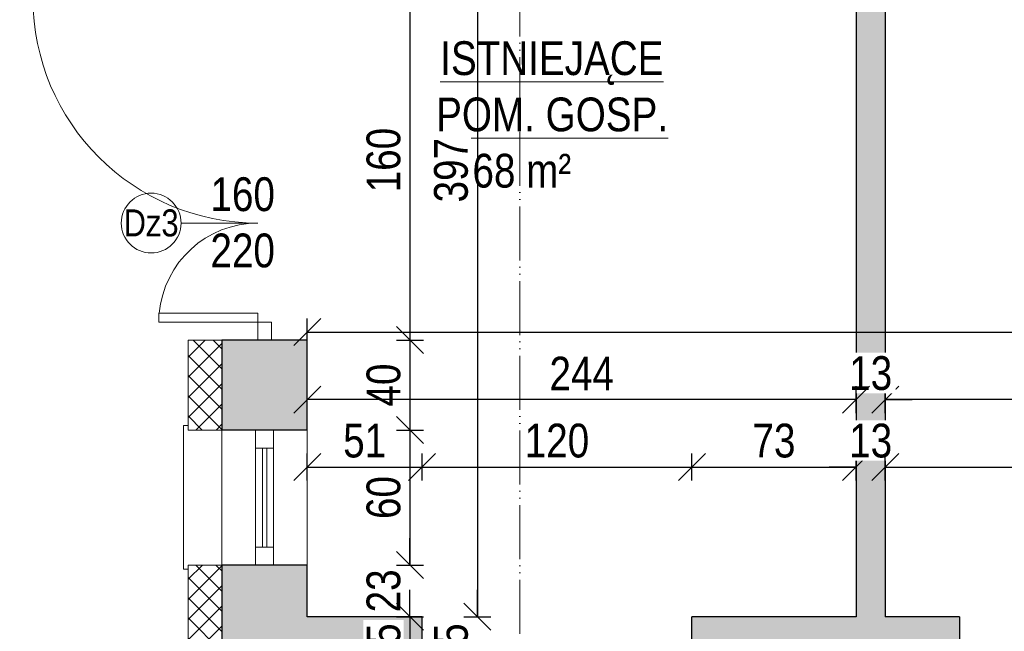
# Model space of a CAD drawing. Header units: millimetres. Extents: x 17147 to 52214, y -18116 to -4632.
# Tile 110 of 186: x 34220 to 34657, y -8479 to -8207. Entities that reach past the tile are written whole.
import ezdxf

# ---------------------------------------------------------------- set-up
doc = ezdxf.new("R2010")
doc.units = ezdxf.units.MM
doc.linetypes.add('ACAD_ISO05W100', pattern=[33, 24, -3, 0, -3, 0, -3])
doc.layers.get('Defpoints').update_dxf_attribs({"color": 6})
for name, color, linetype, lineweight in [('A-ciekie', 161, 'Continuous', 9), ('A-DRZ', 154, 'Continuous', 0), ('A-opis', 130, 'Continuous', 9), ('A-sciana_murowana', 8, 'Continuous', 30), ('A-wymiar', 177, 'Continuous', 0), ('A_DRZWI-OKNA', 4, 'Continuous', 13), ('A_SCIANA_ISTN', 253, 'Continuous', 25)]:
    doc.layers.add(name, color=color, linetype=linetype, lineweight=lineweight)
for name, color, linetype, lineweight, true_color in [('A-izolacja', 7, 'Continuous', 9, 0x4775ff), ('A_CIENKA_WARSTWY', 7, 'Continuous', 15, 0x3a3a92), ('S_KRESKOWANIE_SC_ISTN', 7, 'Continuous', 0, 0x878787)]:
    doc.layers.add(name, color=color, linetype=linetype, lineweight=lineweight, true_color=true_color)
doc.styles.add('wymiary', font='ARIALN.TTF')
doc.dimstyles.new('anka', dxfattribs={"dimtxt": 15, "dimasz": 12, "dimexe": 6, "dimexo": 0.0625, "dimgap": 4, "dimtad": 1, "dimdec": 0, "dimzin": 0, "dimdsep": 46, "dimtxsty": 'wymiary', "dimblk": 'OBLIQUE', "dimcen": 0.09, "dimclrt": 7, "dimadec": 0, "dimazin": 0, "dimtfac": 1, "dimtdec": 0, "dimtix": 1, "dimtofl": 0, "dimtmove": 0, "dimatfit": 3, "dimldrblk": 'OBLIQUE', "dimfxl": 6, "dimfxlon": 1, "dimtfill": 1, "dimtolj": 1, "dimtzin": 0, "dimarcsym": 0})
pattern_1 = [(45, (-27.632, -4.99), (-4.4901281, 4.4901281), []), (135, (-27.632, -4.99), (-4.4901281, -4.4901281), [])]

# ---------------------------------------------------------------- blocks, each defined once
blk = doc.blocks.new('*U21')
at = {"layer": 'A_DRZWI-OKNA'}
for points in [[(-38, 60), (0, 60), (0, 0), (-38, 0)], [(-23, 60), (-15, 60), (-15, 0), (-23, 0)]]:
    blk.add_lwpolyline(points, close=True, dxfattribs=at)
for points in [[(-15, 52), (-23, 52)], [(-20, 52), (-20, 8)], [(-18, 52), (-18, 8)], [(-15, 8), (-23, 8)]]:
    blk.add_lwpolyline(points, dxfattribs=at)
blk = doc.blocks.new('_OBLIQUE')
at = {"color": 0, "linetype": 'ByBlock'}
blk.add_line((-0.5, -0.5), (0.5, 0.5), dxfattribs=at)
blk = doc.blocks.new('*D289')
at = {"layer": 'A-wymiar', "color": 0, "lineweight": -2, "transparency": 16777216}
for p, q in [((34387.14, -8189.45), (34399.14, -8189.45)), ((34393.14, -8189.45), (34393.14, -8349.45)), ((34387.14, -8349.45), (34399.14, -8349.45))]:
    blk.add_line(p, q, dxfattribs=at)
at = {"layer": 'Defpoints', "color": 0, "transparency": 16777216}
for p in [(34347.54, -8189.45), (34347.54, -8349.45), (34393.14, -8349.45)]:
    blk.add_point(p, dxfattribs=at)
at = {"layer": 'A-wymiar', "color": 0, "lineweight": -2, "transparency": 16777216, "xscale": 12, "yscale": 12, "zscale": 12}
for p, rotation in [((34393.14, -8189.45), 90), ((34393.14, -8349.45), 270)]:
    blk.add_blockref('_OBLIQUE', p, dxfattribs=dict(at, rotation=rotation))
at = {"layer": 'A-wymiar', "color": 7, "transparency": 16777216, "insert": (34381.48, -8269.45), "char_height": 15, "attachment_point": 5, "rotation": 90, "style": 'wymiary', "bg_fill": 3, "box_fill_scale": 1.1, "bg_fill_color": 256, "bg_fill_true_color": 13158600, "bg_fill_transparency": 0}
blk.add_mtext('\\A1;160', dxfattribs=at)
blk = doc.blocks.new('*D290')
at = {"layer": 'A-wymiar', "color": 0, "lineweight": -2, "transparency": 16777216}
for p, q in [((34387.14, -8349.45), (34399.14, -8349.45)), ((34393.14, -8349.45), (34393.14, -8389.45)), ((34387.14, -8389.45), (34399.14, -8389.45))]:
    blk.add_line(p, q, dxfattribs=at)
at = {"layer": 'Defpoints', "color": 0, "transparency": 16777216}
for p in [(34347.54, -8349.45), (34347.54, -8389.45), (34393.14, -8389.45)]:
    blk.add_point(p, dxfattribs=at)
at = {"layer": 'A-wymiar', "color": 0, "lineweight": -2, "transparency": 16777216, "xscale": 12, "yscale": 12, "zscale": 12}
for p, rotation in [((34393.14, -8349.45), 90), ((34393.14, -8389.45), 270)]:
    blk.add_blockref('_OBLIQUE', p, dxfattribs=dict(at, rotation=rotation))
at = {"layer": 'A-wymiar', "color": 7, "transparency": 16777216, "insert": (34381.48, -8369.45), "char_height": 15, "attachment_point": 5, "rotation": 90, "style": 'wymiary', "bg_fill": 3, "box_fill_scale": 1.1, "bg_fill_color": 256, "bg_fill_true_color": 13158600, "bg_fill_transparency": 0}
blk.add_mtext('\\A1;40', dxfattribs=at)
blk = doc.blocks.new('*D291')
at = {"layer": 'A-wymiar', "color": 0, "lineweight": -2, "transparency": 16777216}
for p, q in [((34387.14, -8389.45), (34399.14, -8389.45)), ((34393.14, -8389.45), (34393.14, -8449.45)), ((34387.14, -8449.45), (34399.14, -8449.45))]:
    blk.add_line(p, q, dxfattribs=at)
at = {"layer": 'Defpoints', "color": 0, "transparency": 16777216}
for p in [(34347.54, -8389.45), (34347.54, -8449.45), (34393.14, -8449.45)]:
    blk.add_point(p, dxfattribs=at)
at = {"layer": 'A-wymiar', "color": 0, "lineweight": -2, "transparency": 16777216, "xscale": 12, "yscale": 12, "zscale": 12}
for p, rotation in [((34393.14, -8389.45), 90), ((34393.14, -8449.45), 270)]:
    blk.add_blockref('_OBLIQUE', p, dxfattribs=dict(at, rotation=rotation))
at = {"layer": 'A-wymiar', "color": 7, "transparency": 16777216, "insert": (34381.48, -8419.45), "char_height": 15, "attachment_point": 5, "rotation": 90, "style": 'wymiary', "bg_fill": 3, "box_fill_scale": 1.1, "bg_fill_color": 256, "bg_fill_true_color": 13158600, "bg_fill_transparency": 0}
blk.add_mtext('\\A1;60', dxfattribs=at)
blk = doc.blocks.new('*D292')
at = {"layer": 'A-wymiar', "color": 0, "lineweight": -2, "transparency": 16777216}
for p, q in [((34393.14, -8449.45), (34393.14, -8437.45)), ((34387.14, -8449.45), (34399.14, -8449.45)), ((34387.14, -8472.45), (34399.14, -8472.45)), ((34393.14, -8472.45), (34393.14, -8484.45))]:
    blk.add_line(p, q, dxfattribs=at)
at = {"layer": 'Defpoints', "color": 0, "transparency": 16777216}
for p in [(34347.54, -8449.45), (34347.54, -8472.45), (34393.14, -8472.45)]:
    blk.add_point(p, dxfattribs=at)
at = {"layer": 'A-wymiar', "color": 0, "lineweight": -2, "transparency": 16777216, "xscale": 12, "yscale": 12, "zscale": 12}
for p, rotation in [((34393.14, -8449.45), 270), ((34393.14, -8472.45), 90)]:
    blk.add_blockref('_OBLIQUE', p, dxfattribs=dict(at, rotation=rotation))
at = {"layer": 'A-wymiar', "color": 7, "transparency": 16777216, "insert": (34381.48, -8460.95), "char_height": 15, "attachment_point": 5, "rotation": 90, "style": 'wymiary', "bg_fill": 3, "box_fill_scale": 1.1, "bg_fill_color": 256, "bg_fill_true_color": 13158600, "bg_fill_transparency": 0}
blk.add_mtext('\\A1;23', dxfattribs=at)
blk = doc.blocks.new('*D293')
at = {"layer": 'A-wymiar', "color": 0, "lineweight": -2, "transparency": 16777216}
for p, q in [((34393.14, -8472.45), (34393.14, -8460.45)), ((34387.14, -8472.45), (34399.14, -8472.45)), ((34398.48, -8497.45), (34387.14, -8497.45)), ((34393.14, -8497.45), (34393.14, -8509.45))]:
    blk.add_line(p, q, dxfattribs=at)
at = {"layer": 'Defpoints', "color": 0, "transparency": 16777216}
for p in [(34347.54, -8472.45), (34393.14, -8497.45), (34398.54, -8497.45)]:
    blk.add_point(p, dxfattribs=at)
at = {"layer": 'A-wymiar', "color": 0, "lineweight": -2, "transparency": 16777216, "xscale": 12, "yscale": 12, "zscale": 12}
for p, rotation in [((34393.14, -8472.45), 270), ((34393.14, -8497.45), 90)]:
    blk.add_blockref('_OBLIQUE', p, dxfattribs=dict(at, rotation=rotation))
at = {"layer": 'A-wymiar', "color": 7, "transparency": 16777216, "insert": (34381.48, -8484.95), "char_height": 15, "attachment_point": 5, "rotation": 90, "style": 'wymiary', "bg_fill": 3, "box_fill_scale": 1.1, "bg_fill_color": 256, "bg_fill_true_color": 13158600, "bg_fill_transparency": 0}
blk.add_mtext('\\A1;25', dxfattribs=at)
blk = doc.blocks.new('*D299')
at = {"layer": 'A-wymiar', "color": 0, "lineweight": -2, "transparency": 16777216}
for p, q in [((34417.14, -8075.45), (34429.14, -8075.45)), ((34423.14, -8075.45), (34423.14, -8472.45)), ((34417.14, -8472.45), (34429.14, -8472.45))]:
    blk.add_line(p, q, dxfattribs=at)
at = {"layer": 'Defpoints', "color": 0, "transparency": 16777216}
for p in [(34347.54, -8075.45), (34399.14, -8472.45), (34423.14, -8472.45)]:
    blk.add_point(p, dxfattribs=at)
at = {"layer": 'A-wymiar', "color": 0, "lineweight": -2, "transparency": 16777216, "xscale": 12, "yscale": 12, "zscale": 12}
for p, rotation in [((34423.14, -8075.45), 90), ((34423.14, -8472.45), 270)]:
    blk.add_blockref('_OBLIQUE', p, dxfattribs=dict(at, rotation=rotation))
at = {"layer": 'A-wymiar', "color": 7, "transparency": 16777216, "insert": (34411.48, -8273.95), "char_height": 15, "attachment_point": 5, "rotation": 90, "style": 'wymiary', "bg_fill": 3, "box_fill_scale": 1.1, "bg_fill_color": 256, "bg_fill_true_color": 13158600, "bg_fill_transparency": 0}
blk.add_mtext('\\A1;397', dxfattribs=at)
blk = doc.blocks.new('*D126')
at = {"layer": 'A-wymiar', "color": 0, "lineweight": -2, "transparency": 16777216}
for p, q in [((34423.14, -8472.45), (34423.14, -8460.45)), ((34417.14, -8472.45), (34429.14, -8472.45)), ((34417.14, -8497.45), (34429.14, -8497.45)), ((34423.14, -8497.45), (34423.14, -8509.45))]:
    blk.add_line(p, q, dxfattribs=at)
at = {"layer": 'Defpoints', "color": 0, "transparency": 16777216}
for p in [(34399.14, -8472.45), (34398.54, -8497.45), (34423.14, -8497.45)]:
    blk.add_point(p, dxfattribs=at)
at = {"layer": 'A-wymiar', "color": 0, "lineweight": -2, "transparency": 16777216, "xscale": 12, "yscale": 12, "zscale": 12}
for p, rotation in [((34423.14, -8472.45), 270), ((34423.14, -8497.45), 90)]:
    blk.add_blockref('_OBLIQUE', p, dxfattribs=dict(at, rotation=rotation))
at = {"layer": 'A-wymiar', "color": 7, "transparency": 16777216, "insert": (34411.48, -8484.95), "char_height": 15, "attachment_point": 5, "rotation": 90, "style": 'wymiary', "bg_fill": 3, "box_fill_scale": 1.1, "bg_fill_color": 256, "bg_fill_true_color": 13158600, "bg_fill_transparency": 0}
blk.add_mtext('\\A1;25', dxfattribs=at)
blk = doc.blocks.new('*D348')
at = {"layer": 'A-wymiar', "color": 0, "lineweight": -2, "transparency": 16777216}
for p, q in [((34347.54, -8411.89), (34347.54, -8399.89)), ((34398.54, -8411.89), (34398.54, -8399.89)), ((34347.54, -8405.89), (34398.54, -8405.89))]:
    blk.add_line(p, q, dxfattribs=at)
at = {"layer": 'Defpoints', "color": 0, "transparency": 16777216}
for p in [(34398.54, -8405.89), (34347.54, -8472.45), (34398.54, -8472.45)]:
    blk.add_point(p, dxfattribs=at)
at = {"layer": 'A-wymiar', "color": 0, "lineweight": -2, "transparency": 16777216, "xscale": 12, "yscale": 12, "zscale": 12, "rotation": 180}
blk.add_blockref('_OBLIQUE', (34347.54, -8405.89), dxfattribs=at)
at = {"layer": 'A-wymiar', "color": 0, "lineweight": -2, "transparency": 16777216, "xscale": 12, "yscale": 12, "zscale": 12}
blk.add_blockref('_OBLIQUE', (34398.54, -8405.89), dxfattribs=at)
at = {"layer": 'A-wymiar', "color": 7, "transparency": 16777216, "insert": (34373.04, -8394.23), "char_height": 15, "attachment_point": 5, "style": 'wymiary', "bg_fill": 3, "box_fill_scale": 1.1, "bg_fill_color": 256, "bg_fill_true_color": 13158600, "bg_fill_transparency": 0}
blk.add_mtext('\\A1;51', dxfattribs=at)
blk = doc.blocks.new('*D349')
at = {"layer": 'A-wymiar', "color": 0, "lineweight": -2, "transparency": 16777216}
for p, q in [((34398.54, -8411.89), (34398.54, -8399.89)), ((34518.54, -8411.89), (34518.54, -8399.89)), ((34398.54, -8405.89), (34518.54, -8405.89))]:
    blk.add_line(p, q, dxfattribs=at)
at = {"layer": 'Defpoints', "color": 0, "transparency": 16777216}
for p in [(34518.54, -8405.89), (34398.54, -8472.45), (34518.54, -8472.45)]:
    blk.add_point(p, dxfattribs=at)
at = {"layer": 'A-wymiar', "color": 0, "lineweight": -2, "transparency": 16777216, "xscale": 12, "yscale": 12, "zscale": 12, "rotation": 180}
blk.add_blockref('_OBLIQUE', (34398.54, -8405.89), dxfattribs=at)
at = {"layer": 'A-wymiar', "color": 0, "lineweight": -2, "transparency": 16777216, "xscale": 12, "yscale": 12, "zscale": 12}
blk.add_blockref('_OBLIQUE', (34518.54, -8405.89), dxfattribs=at)
at = {"layer": 'A-wymiar', "color": 7, "transparency": 16777216, "insert": (34458.54, -8394.23), "char_height": 15, "attachment_point": 5, "style": 'wymiary', "bg_fill": 3, "box_fill_scale": 1.1, "bg_fill_color": 256, "bg_fill_true_color": 13158600, "bg_fill_transparency": 0}
blk.add_mtext('\\A1;120', dxfattribs=at)
blk = doc.blocks.new('*D350')
at = {"layer": 'A-wymiar', "color": 0, "lineweight": -2, "transparency": 16777216}
for p, q in [((34518.54, -8411.89), (34518.54, -8399.89)), ((34591.54, -8411.89), (34591.54, -8399.89)), ((34518.54, -8405.89), (34591.54, -8405.89))]:
    blk.add_line(p, q, dxfattribs=at)
at = {"layer": 'Defpoints', "color": 0, "transparency": 16777216}
for p in [(34591.54, -8405.89), (34518.54, -8472.45), (34591.54, -8472.45)]:
    blk.add_point(p, dxfattribs=at)
at = {"layer": 'A-wymiar', "color": 0, "lineweight": -2, "transparency": 16777216, "xscale": 12, "yscale": 12, "zscale": 12, "rotation": 180}
blk.add_blockref('_OBLIQUE', (34518.54, -8405.89), dxfattribs=at)
at = {"layer": 'A-wymiar', "color": 0, "lineweight": -2, "transparency": 16777216, "xscale": 12, "yscale": 12, "zscale": 12}
blk.add_blockref('_OBLIQUE', (34591.54, -8405.89), dxfattribs=at)
at = {"layer": 'A-wymiar', "color": 7, "transparency": 16777216, "insert": (34555.04, -8394.23), "char_height": 15, "attachment_point": 5, "style": 'wymiary', "bg_fill": 3, "box_fill_scale": 1.1, "bg_fill_color": 256, "bg_fill_true_color": 13158600, "bg_fill_transparency": 0}
blk.add_mtext('\\A1;73', dxfattribs=at)
blk = doc.blocks.new('*D351')
at = {"layer": 'A-wymiar', "color": 0, "lineweight": -2, "transparency": 16777216}
for p, q in [((34591.54, -8411.89), (34591.54, -8399.89)), ((34604.54, -8411.89), (34604.54, -8399.89)), ((34591.54, -8405.89), (34579.54, -8405.89)), ((34604.54, -8405.89), (34616.54, -8405.89))]:
    blk.add_line(p, q, dxfattribs=at)
at = {"layer": 'Defpoints', "color": 0, "transparency": 16777216}
for p in [(34604.54, -8405.89), (34591.54, -8472.45), (34604.54, -8472.45)]:
    blk.add_point(p, dxfattribs=at)
at = {"layer": 'A-wymiar', "color": 0, "lineweight": -2, "transparency": 16777216, "xscale": 12, "yscale": 12, "zscale": 12}
blk.add_blockref('_OBLIQUE', (34591.54, -8405.89), dxfattribs=at)
at = {"layer": 'A-wymiar', "color": 0, "lineweight": -2, "transparency": 16777216, "xscale": 12, "yscale": 12, "zscale": 12, "rotation": 180}
blk.add_blockref('_OBLIQUE', (34604.54, -8405.89), dxfattribs=at)
at = {"layer": 'A-wymiar', "color": 7, "transparency": 16777216, "insert": (34598.04, -8394.23), "char_height": 15, "attachment_point": 5, "style": 'wymiary', "bg_fill": 3, "box_fill_scale": 1.1, "bg_fill_color": 256, "bg_fill_true_color": 13158600, "bg_fill_transparency": 0}
blk.add_mtext('\\A1;13', dxfattribs=at)
blk = doc.blocks.new('*D352')
at = {"layer": 'A-wymiar', "color": 0, "lineweight": -2, "transparency": 16777216}
for p, q in [((34604.54, -8411.89), (34604.54, -8399.89)), ((34918.54, -8411.89), (34918.54, -8399.89)), ((34604.54, -8405.89), (34918.54, -8405.89))]:
    blk.add_line(p, q, dxfattribs=at)
at = {"layer": 'Defpoints', "color": 0, "transparency": 16777216}
for p in [(34918.54, -8405.89), (34918.54, -8445.45), (34604.54, -8472.45)]:
    blk.add_point(p, dxfattribs=at)
at = {"layer": 'A-wymiar', "color": 0, "lineweight": -2, "transparency": 16777216, "xscale": 12, "yscale": 12, "zscale": 12, "rotation": 180}
blk.add_blockref('_OBLIQUE', (34604.54, -8405.89), dxfattribs=at)
at = {"layer": 'A-wymiar', "color": 0, "lineweight": -2, "transparency": 16777216, "xscale": 12, "yscale": 12, "zscale": 12}
blk.add_blockref('_OBLIQUE', (34918.54, -8405.89), dxfattribs=at)
at = {"layer": 'A-wymiar', "color": 7, "transparency": 16777216, "insert": (34761.54, -8394.23), "char_height": 15, "attachment_point": 5, "style": 'wymiary', "bg_fill": 3, "box_fill_scale": 1.1, "bg_fill_color": 256, "bg_fill_true_color": 13158600, "bg_fill_transparency": 0}
blk.add_mtext('\\A1;314', dxfattribs=at)
blk = doc.blocks.new('*D144')
at = {"layer": 'A-wymiar', "color": 0, "lineweight": -2, "transparency": 16777216}
for p, q in [((34604.54, -8381.89), (34604.54, -8369.89)), ((35402.54, -8381.89), (35402.54, -8369.89)), ((35402.54, -8375.89), (34604.54, -8375.89))]:
    blk.add_line(p, q, dxfattribs=at)
at = {"layer": 'Defpoints', "color": 0, "transparency": 16777216}
for p in [(34604.54, -8375.89), (35402.54, -8428.45), (34604.54, -8472.45)]:
    blk.add_point(p, dxfattribs=at)
at = {"layer": 'A-wymiar', "color": 0, "lineweight": -2, "transparency": 16777216, "xscale": 12, "yscale": 12, "zscale": 12, "rotation": 180}
blk.add_blockref('_OBLIQUE', (34604.54, -8375.89), dxfattribs=at)
at = {"layer": 'A-wymiar', "color": 0, "lineweight": -2, "transparency": 16777216, "xscale": 12, "yscale": 12, "zscale": 12}
blk.add_blockref('_OBLIQUE', (35402.54, -8375.89), dxfattribs=at)
at = {"layer": 'A-wymiar', "color": 7, "transparency": 16777216, "insert": (35003.54, -8364.23), "char_height": 15, "attachment_point": 5, "style": 'wymiary', "bg_fill": 3, "box_fill_scale": 1.1, "bg_fill_color": 256, "bg_fill_true_color": 13158600, "bg_fill_transparency": 0}
blk.add_mtext('\\A1;798', dxfattribs=at)
blk = doc.blocks.new('*D145')
at = {"layer": 'A-wymiar', "color": 0, "lineweight": -2, "transparency": 16777216}
for p, q in [((34591.54, -8381.89), (34591.54, -8369.89)), ((34604.54, -8381.89), (34604.54, -8369.89)), ((34591.54, -8375.89), (34579.54, -8375.89)), ((34604.54, -8375.89), (34616.54, -8375.89))]:
    blk.add_line(p, q, dxfattribs=at)
at = {"layer": 'Defpoints', "color": 0, "transparency": 16777216}
for p in [(34591.54, -8375.89), (34591.54, -8472.45), (34604.54, -8472.45)]:
    blk.add_point(p, dxfattribs=at)
at = {"layer": 'A-wymiar', "color": 0, "lineweight": -2, "transparency": 16777216, "xscale": 12, "yscale": 12, "zscale": 12}
blk.add_blockref('_OBLIQUE', (34591.54, -8375.89), dxfattribs=at)
at = {"layer": 'A-wymiar', "color": 0, "lineweight": -2, "transparency": 16777216, "xscale": 12, "yscale": 12, "zscale": 12, "rotation": 180}
blk.add_blockref('_OBLIQUE', (34604.54, -8375.89), dxfattribs=at)
at = {"layer": 'A-wymiar', "color": 7, "transparency": 16777216, "insert": (34598.04, -8364.23), "char_height": 15, "attachment_point": 5, "style": 'wymiary', "bg_fill": 3, "box_fill_scale": 1.1, "bg_fill_color": 256, "bg_fill_true_color": 13158600, "bg_fill_transparency": 0}
blk.add_mtext('\\A1;13', dxfattribs=at)
blk = doc.blocks.new('*D146')
at = {"layer": 'A-wymiar', "color": 0, "lineweight": -2, "transparency": 16777216}
for p, q in [((34347.54, -8381.89), (34347.54, -8369.89)), ((34591.54, -8381.89), (34591.54, -8369.89)), ((34591.54, -8375.89), (34347.54, -8375.89))]:
    blk.add_line(p, q, dxfattribs=at)
at = {"layer": 'Defpoints', "color": 0, "transparency": 16777216}
for p in [(34347.54, -8375.89), (34347.54, -8472.45), (34591.54, -8472.45)]:
    blk.add_point(p, dxfattribs=at)
at = {"layer": 'A-wymiar', "color": 0, "lineweight": -2, "transparency": 16777216, "xscale": 12, "yscale": 12, "zscale": 12, "rotation": 180}
blk.add_blockref('_OBLIQUE', (34347.54, -8375.89), dxfattribs=at)
at = {"layer": 'A-wymiar', "color": 0, "lineweight": -2, "transparency": 16777216, "xscale": 12, "yscale": 12, "zscale": 12}
blk.add_blockref('_OBLIQUE', (34591.54, -8375.89), dxfattribs=at)
at = {"layer": 'A-wymiar', "color": 7, "transparency": 16777216, "insert": (34469.54, -8364.36), "char_height": 15, "attachment_point": 5, "style": 'wymiary', "bg_fill": 3, "box_fill_scale": 1.1, "bg_fill_color": 256, "bg_fill_true_color": 13158600, "bg_fill_transparency": 0}
blk.add_mtext('\\A1;244', dxfattribs=at)
blk = doc.blocks.new('*D147')
at = {"layer": 'A-wymiar', "color": 0, "lineweight": -2, "transparency": 16777216}
for p, q in [((34347.54, -8351.89), (34347.54, -8339.89)), ((36031.54, -8351.89), (36031.54, -8339.89)), ((34347.54, -8345.89), (36031.54, -8345.89))]:
    blk.add_line(p, q, dxfattribs=at)
at = {"layer": 'Defpoints', "color": 0, "transparency": 16777216}
for p in [(36031.54, -8345.89), (34347.54, -8375.89), (36031.54, -8375.89)]:
    blk.add_point(p, dxfattribs=at)
at = {"layer": 'A-wymiar', "color": 0, "lineweight": -2, "transparency": 16777216, "xscale": 12, "yscale": 12, "zscale": 12, "rotation": 180}
blk.add_blockref('_OBLIQUE', (34347.54, -8345.89), dxfattribs=at)
at = {"layer": 'A-wymiar', "color": 0, "lineweight": -2, "transparency": 16777216, "xscale": 12, "yscale": 12, "zscale": 12}
blk.add_blockref('_OBLIQUE', (36031.54, -8345.89), dxfattribs=at)
at = {"layer": 'A-wymiar', "color": 7, "transparency": 16777216, "insert": (35189.54, -8334.23), "char_height": 15, "attachment_point": 5, "style": 'wymiary', "bg_fill": 3, "box_fill_scale": 1.1, "bg_fill_color": 256, "bg_fill_true_color": 13158600, "bg_fill_transparency": 0}
blk.add_mtext('\\A1;1684', dxfattribs=at)
blk = doc.blocks.new('*D371')
at = {"layer": 'A-wymiar', "color": 0, "lineweight": -2, "transparency": 16777216}
for p, q in [((34023.49, -8189.45), (34011.49, -8189.45)), ((34017.49, -8189.45), (34017.49, -8349.45)), ((34023.49, -8349.45), (34011.49, -8349.45))]:
    blk.add_line(p, q, dxfattribs=at)
at = {"layer": 'Defpoints', "color": 0, "transparency": 16777216}
for p in [(34309.54, -8189.45), (34017.49, -8349.45), (34309.54, -8349.45)]:
    blk.add_point(p, dxfattribs=at)
at = {"layer": 'A-wymiar', "color": 0, "lineweight": -2, "transparency": 16777216, "xscale": 12, "yscale": 12, "zscale": 12}
for p, rotation in [((34017.49, -8189.45), 90), ((34017.49, -8349.45), 270)]:
    blk.add_blockref('_OBLIQUE', p, dxfattribs=dict(at, rotation=rotation))
at = {"layer": 'A-wymiar', "color": 7, "transparency": 16777216, "insert": (34005.83, -8269.45), "char_height": 15, "attachment_point": 5, "rotation": 90, "style": 'wymiary', "bg_fill": 3, "box_fill_scale": 1.1, "bg_fill_color": 256, "bg_fill_true_color": 13158600, "bg_fill_transparency": 0}
blk.add_mtext('\\A1;160', dxfattribs=at)
blk = doc.blocks.new('*D372')
at = {"layer": 'A-wymiar', "color": 0, "lineweight": -2, "transparency": 16777216}
for p, q in [((34023.49, -8349.45), (34011.49, -8349.45)), ((34017.49, -8349.45), (34017.49, -8389.45)), ((34023.49, -8389.45), (34011.49, -8389.45))]:
    blk.add_line(p, q, dxfattribs=at)
at = {"layer": 'Defpoints', "color": 0, "transparency": 16777216}
for p in [(34309.54, -8349.45), (34017.49, -8389.45), (34309.54, -8389.45)]:
    blk.add_point(p, dxfattribs=at)
at = {"layer": 'A-wymiar', "color": 0, "lineweight": -2, "transparency": 16777216, "xscale": 12, "yscale": 12, "zscale": 12}
for p, rotation in [((34017.49, -8349.45), 90), ((34017.49, -8389.45), 270)]:
    blk.add_blockref('_OBLIQUE', p, dxfattribs=dict(at, rotation=rotation))
at = {"layer": 'A-wymiar', "color": 7, "transparency": 16777216, "insert": (34005.83, -8369.45), "char_height": 15, "attachment_point": 5, "rotation": 90, "style": 'wymiary', "bg_fill": 3, "box_fill_scale": 1.1, "bg_fill_color": 256, "bg_fill_true_color": 13158600, "bg_fill_transparency": 0}
blk.add_mtext('\\A1;40', dxfattribs=at)
blk = doc.blocks.new('*D373')
at = {"layer": 'A-wymiar', "color": 0, "lineweight": -2, "transparency": 16777216}
for p, q in [((34023.49, -8389.45), (34011.49, -8389.45)), ((34017.49, -8389.45), (34017.49, -8449.45)), ((34023.49, -8449.45), (34011.49, -8449.45))]:
    blk.add_line(p, q, dxfattribs=at)
at = {"layer": 'Defpoints', "color": 0, "transparency": 16777216}
for p in [(34309.54, -8389.45), (34017.49, -8449.45), (34309.54, -8449.45)]:
    blk.add_point(p, dxfattribs=at)
at = {"layer": 'A-wymiar', "color": 0, "lineweight": -2, "transparency": 16777216, "xscale": 12, "yscale": 12, "zscale": 12}
for p, rotation in [((34017.49, -8389.45), 90), ((34017.49, -8449.45), 270)]:
    blk.add_blockref('_OBLIQUE', p, dxfattribs=dict(at, rotation=rotation))
at = {"layer": 'A-wymiar', "color": 7, "transparency": 16777216, "insert": (34005.83, -8419.45), "char_height": 15, "attachment_point": 5, "rotation": 90, "style": 'wymiary', "bg_fill": 3, "box_fill_scale": 1.1, "bg_fill_color": 256, "bg_fill_true_color": 13158600, "bg_fill_transparency": 0}
blk.add_mtext('\\A1;60', dxfattribs=at)
blk = doc.blocks.new('*D374')
at = {"layer": 'A-wymiar', "color": 0, "lineweight": -2, "transparency": 16777216}
for p, q in [((34023.49, -8449.45), (34011.49, -8449.45)), ((34017.49, -8449.45), (34017.49, -8572.45)), ((34023.49, -8572.45), (34011.49, -8572.45))]:
    blk.add_line(p, q, dxfattribs=at)
at = {"layer": 'Defpoints', "color": 0, "transparency": 16777216}
for p in [(34309.54, -8449.45), (34017.49, -8572.45), (34309.54, -8572.45)]:
    blk.add_point(p, dxfattribs=at)
at = {"layer": 'A-wymiar', "color": 0, "lineweight": -2, "transparency": 16777216, "xscale": 12, "yscale": 12, "zscale": 12}
for p, rotation in [((34017.49, -8449.45), 90), ((34017.49, -8572.45), 270)]:
    blk.add_blockref('_OBLIQUE', p, dxfattribs=dict(at, rotation=rotation))
at = {"layer": 'A-wymiar', "color": 7, "transparency": 16777216, "insert": (34005.83, -8510.95), "char_height": 15, "attachment_point": 5, "rotation": 90, "style": 'wymiary', "bg_fill": 3, "box_fill_scale": 1.1, "bg_fill_color": 256, "bg_fill_true_color": 13158600, "bg_fill_transparency": 0}
blk.add_mtext('\\A1;123', dxfattribs=at)
blk = doc.blocks.new('*D576')
at = {"layer": 'A-wymiar', "color": 0, "lineweight": -2, "transparency": 16777216}
for p, q in [((33993.49, -7606.61), (33981.49, -7606.61)), ((33987.49, -7606.61), (33987.49, -9339.45)), ((33993.49, -9339.45), (33981.49, -9339.45))]:
    blk.add_line(p, q, dxfattribs=at)
at = {"layer": 'Defpoints', "color": 0, "transparency": 16777216}
for p in [(34292.54, -7606.61), (33987.49, -9339.45), (34292.54, -9339.45)]:
    blk.add_point(p, dxfattribs=at)
at = {"layer": 'A-wymiar', "color": 0, "lineweight": -2, "transparency": 16777216, "xscale": 12, "yscale": 12, "zscale": 12}
for p, rotation in [((33987.49, -7606.61), 90), ((33987.49, -9339.45), 270)]:
    blk.add_blockref('_OBLIQUE', p, dxfattribs=dict(at, rotation=rotation))
at = {"layer": 'A-wymiar', "color": 7, "transparency": 16777216, "insert": (33975.83, -8473.03), "char_height": 15, "attachment_point": 5, "rotation": 90, "style": 'wymiary', "bg_fill": 3, "box_fill_scale": 1.1, "bg_fill_color": 256, "bg_fill_true_color": 13158600, "bg_fill_transparency": 0}
blk.add_mtext('\\A1;1733', dxfattribs=at)
blk = doc.blocks.new('opis_drzwi')
at = {"layer": 'A-ciekie'}
blk.add_line((0, 17.08), (0, -17.08), dxfattribs=at)
blk.add_circle((0, 30.37), 13.29, dxfattribs=at)

msp = doc.modelspace()

# ---------------------------------------------------------------- hatches: boundary and pattern name
at = {"layer": 'A-izolacja', "transparency": 33554687}
h = msp.add_hatch(dxfattribs=at)
h.set_pattern_fill('ANSI37', color=256, scale=2)
h.set_pattern_definition(pattern_1)
h.paths.add_polyline_path([(34309.54, -8349.45), (34294.54, -8349.45), (34294.54, -8389.45), (34309.54, -8389.45)])
h = msp.add_hatch(dxfattribs=at)
h.set_pattern_fill('ANSI37', color=256, scale=2)
h.set_pattern_definition(pattern_1)
h.paths.add_polyline_path([(34309.54, -8449.45), (34294.54, -8449.45), (34294.54, -8572.45), (34309.54, -8572.45)])
at = {"layer": 'S_KRESKOWANIE_SC_ISTN', "transparency": 33554559}
h = msp.add_hatch(color=256, dxfattribs=at)
h.dxf.hatch_style = 1
h.paths.add_polyline_path([(34604.54, -8063.45), (34591.54, -8063.45), (34591.54, -8365.51), (34604.54, -8354.89)])
h = msp.add_hatch(color=256, dxfattribs=at)
h.dxf.hatch_style = 1
h.paths.add_polyline_path([(34347.54, -8349.45), (34309.54, -8349.45), (34309.54, -8389.45), (34347.54, -8389.45)])
h = msp.add_hatch(color=256, dxfattribs=at)
h.dxf.hatch_style = 1
h.paths.add_polyline_path([(34737.54, -8472.45), (34737.54, -8497.45), (34918.54, -8497.45), (34918.54, -8524.45), (34947.54, -8524.45), (34947.54, -8497.45), (35097.54, -8497.45), (35097.54, -8622.43), (35109.54, -8619.7), (35109.54, -8497.45), (35284.54, -8497.45), (35284.54, -8472.45), (34947.54, -8472.45), (34947.54, -8445.45), (34918.54, -8445.45), (34918.54, -8472.45)])
h.paths.add_polyline_path([(34637.54, -8497.45), (34637.54, -8472.45), (34604.54, -8472.45), (34604.54, -8354.89), (34591.54, -8365.51), (34591.54, -8472.45), (34518.54, -8472.45), (34518.54, -8497.45)])
h = msp.add_hatch(color=256, dxfattribs=at)
h.dxf.hatch_style = 1
h.paths.add_polyline_path([(34398.54, -8472.45), (34347.54, -8472.45), (34347.54, -8449.45), (34309.54, -8449.45), (34309.54, -8572.45), (34347.54, -8572.45), (34347.54, -8497.45), (34398.54, -8497.45)])

# ---------------------------------------------------------------- linework, layer by layer
at = {"layer": 'A-DRZ', "extrusion": (0, 0, -1)}
for points in [[(-34325.54, -8341.45), (-34325.54, -8337.57), (-34281.54, -8337.57)], [(-34281.65, -8337.57), (-34281.54, -8337.57)], [(-34281.54, -8341.45), (-34281.54, -8337.57)]]:
    msp.add_lwpolyline(points, dxfattribs=at)
at = {"layer": 'A-DRZ'}
msp.add_lwpolyline([(34325.54, -8341.45), (34281.54, -8341.45)], dxfattribs=at)
msp.add_lwpolyline([(34331.54, -8349.45), (34325.54, -8349.45), (34325.54, -8341.45), (34331.54, -8341.45)], close=True, dxfattribs=at)
at = {"layer": 'A-DRZ', "color": 1}
for centre, radius, start, end in [((34325.54, -8197.45), 100, 180, 270), ((34325.54, -8341.45), 44, 90, 174.9379)]:
    msp.add_arc(centre, radius, start, end, dxfattribs=at)
at = {"layer": 'A_SCIANA_ISTN'}
for points in [[(34591.54, -8063.45), (34591.54, -8472.45)], [(34604.54, -8063.45), (34604.54, -8472.45)], [(34309.54, -8349.45), (34309.54, -8389.45)], [(34347.54, -8349.45), (34309.54, -8349.45)], [(34347.54, -8389.45), (34347.54, -8349.45)], [(34347.54, -8389.45), (34309.54, -8389.45)], [(34309.54, -8449.45), (34309.54, -8572.45)], [(34347.54, -8449.45), (34309.54, -8449.45)], [(34347.54, -8472.45), (34347.54, -8449.45)], [(34398.54, -8472.45), (34347.54, -8472.45)], [(34398.54, -8497.45), (34398.54, -8472.45)], [(34591.54, -8472.45), (34518.54, -8472.45)], [(34518.54, -8497.45), (34518.54, -8472.45)], [(34637.54, -8472.45), (34604.54, -8472.45)]]:
    msp.add_lwpolyline(points, dxfattribs=at)

# ---------------------------------------------------------------- block references
at = {"layer": 'A_DRZWI-OKNA'}
msp.add_blockref('*U21', (34347.54, -8449.45), dxfattribs=at)

# ---------------------------------------------------------------- texts
at = {"layer": 'A-opis', "color": 156, "true_color": 0x0f468a, "insert": (34322.1, -8216.65), "char_height": 15, "attachment_point": 1, "style": 'wymiary'}
msp.add_mtext_dynamic_manual_height_columns('\\pi84.53;{\\LISTNIEJĄCE\\P\\pi82.719;POM. GOSP.\\P\\pi104.25;}9,68 m²', width=265.7918, gutter_width=12.5, heights=[0], dxfattribs=at)

# ---------------------------------------------------------------- next in the draw order: dimensions: what is measured, and where the dimension line sits
at = {"layer": 'A-wymiar'}
for base, p1, p2, picture, middle in [((34017.49, -8349.45), (34309.54, -8189.45), (34309.54, -8349.45), '*D371', (34005.83, -8269.45)), ((34393.14, -8349.45), (34347.54, -8189.45), (34347.54, -8349.45), '*D289', (34381.48, -8269.45))]:
    dim = msp.add_linear_dim(base=base, p1=p1, p2=p2, angle=90, dimstyle='anka', override={"dimtmove": 1}, dxfattribs=at)
    dim.commit()
    dim.dimension.update_dxf_attribs({"geometry": picture, "text_midpoint": middle})

# ---------------------------------------------------------------- next in the draw order: texts
at = {"layer": 'A-opis', "insert": (34318.8, -8297.22), "char_height": 15, "width": 42.7859, "attachment_point": 5, "style": 'wymiary'}
msp.add_mtext('160\\P220', dxfattribs=at)

# ---------------------------------------------------------------- next in the draw order: dimensions: what is measured, and where the dimension line sits
at = {"layer": 'A-wymiar'}
for base, p1, p2, picture, middle in [((34017.49, -8389.45), (34309.54, -8349.45), (34309.54, -8389.45), '*D372', (34005.83, -8369.45)), ((34393.14, -8389.45), (34347.54, -8349.45), (34347.54, -8389.45), '*D290', (34381.48, -8369.45))]:
    dim = msp.add_linear_dim(base=base, p1=p1, p2=p2, angle=90, dimstyle='anka', override={"dimtmove": 1}, dxfattribs=at)
    dim.commit()
    dim.dimension.update_dxf_attribs({"geometry": picture, "text_midpoint": middle})

# ---------------------------------------------------------------- next in the draw order: dimensions: what is measured, and where the dimension line sits
for base, p1, p2, picture, middle in [((34017.49, -8449.45), (34309.54, -8389.45), (34309.54, -8449.45), '*D373', (34005.83, -8419.45)), ((34393.14, -8449.45), (34347.54, -8389.45), (34347.54, -8449.45), '*D291', (34381.48, -8419.45))]:
    dim = msp.add_linear_dim(base=base, p1=p1, p2=p2, angle=90, dimstyle='anka', override={"dimtmove": 1}, dxfattribs=at)
    dim.commit()
    dim.dimension.update_dxf_attribs({"geometry": picture, "text_midpoint": middle})

# ---------------------------------------------------------------- next in the draw order: linework, layer by layer
at = {"layer": 'A-izolacja'}
msp.add_lwpolyline([(34309.54, -8349.45), (34294.54, -8349.45), (34294.54, -8389.45), (34309.54, -8389.45)], dxfattribs=at)

# ---------------------------------------------------------------- next in the draw order: dimensions: what is measured, and where the dimension line sits
at = {"layer": 'A-wymiar'}
for base, p1, p2, picture, middle in [((34393.14, -8472.45), (34347.54, -8449.45), (34347.54, -8472.45), '*D292', (34381.48, -8460.95)), ((34017.49, -8572.45), (34309.54, -8449.45), (34309.54, -8572.45), '*D374', (34005.83, -8510.95))]:
    dim = msp.add_linear_dim(base=base, p1=p1, p2=p2, angle=90, dimstyle='anka', override={"dimtmove": 1}, dxfattribs=at)
    dim.commit()
    dim.dimension.update_dxf_attribs({"geometry": picture, "text_midpoint": middle})

# ---------------------------------------------------------------- next in the draw order: linework, layer by layer
at = {"layer": 'A-izolacja'}
msp.add_lwpolyline([(34309.54, -8449.45), (34294.54, -8449.45), (34294.54, -8572.45), (34309.54, -8572.45)], dxfattribs=at)
at = {"layer": 'A_CIENKA_WARSTWY'}
msp.add_lwpolyline([(34294.54, -8387.45), (34292.54, -8387.45), (34292.54, -8449.35), (34292.54, -8451.35), (34294.54, -8451.35)], dxfattribs=at)

# ---------------------------------------------------------------- next in the draw order: dimensions: what is measured, and where the dimension line sits
at = {"layer": 'A-wymiar'}
dim = msp.add_linear_dim(base=(34393.14, -8497.45), p1=(34347.54, -8472.45), p2=(34398.54, -8497.45), angle=90, dimstyle='anka', override={"dimtmove": 1}, dxfattribs=at)
dim.commit()
dim.dimension.update_dxf_attribs({"geometry": '*D293', "text_midpoint": (34381.48, -8484.95)})

# ---------------------------------------------------------------- next in the draw order: dimensions: what is measured, and where the dimension line sits
dim = msp.add_linear_dim(base=(33987.49, -9339.45), p1=(34292.54, -7606.61), p2=(34292.54, -9339.45), angle=90, dimstyle='anka', dxfattribs=at)
dim.commit()
dim.dimension.update_dxf_attribs({"geometry": '*D576', "text_midpoint": (33975.83, -8473.03)})
dim = msp.add_linear_dim(base=(34423.14, -8472.45), p1=(34347.54, -8075.45), p2=(34399.14, -8472.45), angle=90, dimstyle='anka', override={"dimtmove": 1}, dxfattribs=at)
dim.commit()
dim.dimension.update_dxf_attribs({"geometry": '*D299', "text_midpoint": (34411.48, -8273.95)})

# ---------------------------------------------------------------- next in the draw order: block references
at = {"layer": 'A-sciana_murowana', "xscale": -1, "rotation": 90}
msp.add_blockref('opis_drzwi', (34308.46, -8297.45), dxfattribs=at)

# ---------------------------------------------------------------- next in the draw order: texts
at = {"layer": 'A-opis', "insert": (34278.09, -8297.45), "char_height": 12, "width": 42.7859, "attachment_point": 5, "style": 'wymiary'}
msp.add_mtext('Dz3', dxfattribs=at)

# ---------------------------------------------------------------- next in the draw order: dimensions: what is measured, and where the dimension line sits
at = {"layer": 'A-wymiar'}
dim = msp.add_linear_dim(base=(34423.14, -8497.45), p1=(34399.14, -8472.45), p2=(34398.54, -8497.45), angle=90, dimstyle='anka', override={"dimtmove": 1}, dxfattribs=at)
dim.commit()
dim.dimension.update_dxf_attribs({"geometry": '*D126', "text_midpoint": (34411.48, -8484.95)})

# ---------------------------------------------------------------- next in the draw order: dimensions: what is measured, and where the dimension line sits
dim = msp.add_linear_dim(base=(34398.54, -8405.89), p1=(34347.54, -8472.45), p2=(34398.54, -8472.45), dimstyle='anka', dxfattribs=at)
dim.commit()
dim.dimension.update_dxf_attribs({"geometry": '*D348', "text_midpoint": (34373.04, -8394.23)})

# ---------------------------------------------------------------- next in the draw order: dimensions: what is measured, and where the dimension line sits
dim = msp.add_linear_dim(base=(34518.54, -8405.89), p1=(34398.54, -8472.45), p2=(34518.54, -8472.45), dimstyle='anka', override={"dimtmove": 1}, dxfattribs=at)
dim.commit()
dim.dimension.update_dxf_attribs({"geometry": '*D349', "text_midpoint": (34458.54, -8394.23)})

# ---------------------------------------------------------------- next in the draw order: dimensions: what is measured, and where the dimension line sits
dim = msp.add_linear_dim(base=(34591.54, -8405.89), p1=(34518.54, -8472.45), p2=(34591.54, -8472.45), dimstyle='anka', override={"dimtmove": 1}, dxfattribs=at)
dim.commit()
dim.dimension.update_dxf_attribs({"geometry": '*D350', "text_midpoint": (34555.04, -8394.23)})

# ---------------------------------------------------------------- next in the draw order: dimensions: what is measured, and where the dimension line sits
dim = msp.add_linear_dim(base=(34604.54, -8405.89), p1=(34591.54, -8472.45), p2=(34604.54, -8472.45), dimstyle='anka', override={"dimtmove": 1}, dxfattribs=at)
dim.commit()
dim.dimension.update_dxf_attribs({"geometry": '*D351', "text_midpoint": (34598.04, -8394.23)})

# ---------------------------------------------------------------- next in the draw order: dimensions: what is measured, and where the dimension line sits
dim = msp.add_linear_dim(base=(34918.54, -8405.89), p1=(34604.54, -8472.45), p2=(34918.54, -8445.45), dimstyle='anka', override={"dimtmove": 1}, dxfattribs=at)
dim.commit()
dim.dimension.update_dxf_attribs({"geometry": '*D352', "text_midpoint": (34761.54, -8394.23)})

# ---------------------------------------------------------------- next in the draw order: dimensions: what is measured, and where the dimension line sits
dim = msp.add_linear_dim(base=(34604.54, -8375.89), p1=(35402.54, -8428.45), p2=(34604.54, -8472.45), dimstyle='anka', override={"dimtmove": 1}, dxfattribs=at)
dim.commit()
dim.dimension.update_dxf_attribs({"geometry": '*D144', "text_midpoint": (35003.54, -8364.23)})

# ---------------------------------------------------------------- next in the draw order: linework, layer by layer
at = {"layer": 'A_SCIANA_ISTN'}
msp.add_lwpolyline([(34637.54, -8472.45), (34637.54, -8497.45)], dxfattribs=at)

# ---------------------------------------------------------------- next in the draw order: dimensions: what is measured, and where the dimension line sits
at = {"layer": 'A-wymiar'}
dim = msp.add_linear_dim(base=(34591.54, -8375.89), p1=(34604.54, -8472.45), p2=(34591.54, -8472.45), dimstyle='anka', override={"dimtmove": 1}, dxfattribs=at)
dim.commit()
dim.dimension.update_dxf_attribs({"geometry": '*D145', "text_midpoint": (34598.04, -8364.23)})

# ---------------------------------------------------------------- next in the draw order: dimensions: what is measured, and where the dimension line sits
dim = msp.add_linear_dim(base=(34347.54, -8375.89), p1=(34591.54, -8472.45), p2=(34347.54, -8472.45), dimstyle='anka', override={"dimtmove": 1}, dxfattribs=at)
dim.commit()
dim.dimension.update_dxf_attribs({"geometry": '*D146', "text_midpoint": (34469.54, -8364.36)})

# ---------------------------------------------------------------- next in the draw order: dimensions: what is measured, and where the dimension line sits
dim = msp.add_linear_dim(base=(36031.54, -8345.89), p1=(34347.54, -8375.89), p2=(36031.54, -8375.89), dimstyle='anka', dxfattribs=at)
dim.commit()
dim.dimension.update_dxf_attribs({"geometry": '*D147', "text_midpoint": (35189.54, -8334.23)})

# ---------------------------------------------------------------- next in the draw order: linework, layer by layer
at = {"layer": 'A-opis', "color": 212, "linetype": 'ACAD_ISO05W100', "true_color": 0xe01fda}
msp.add_lwpolyline([(34442.02, -5685.25), (34442.02, -6862.45), (34442.02, -6862.45), (34442.02, -9462.19)], dxfattribs=at)

doc.saveas('drawing.dxf')
